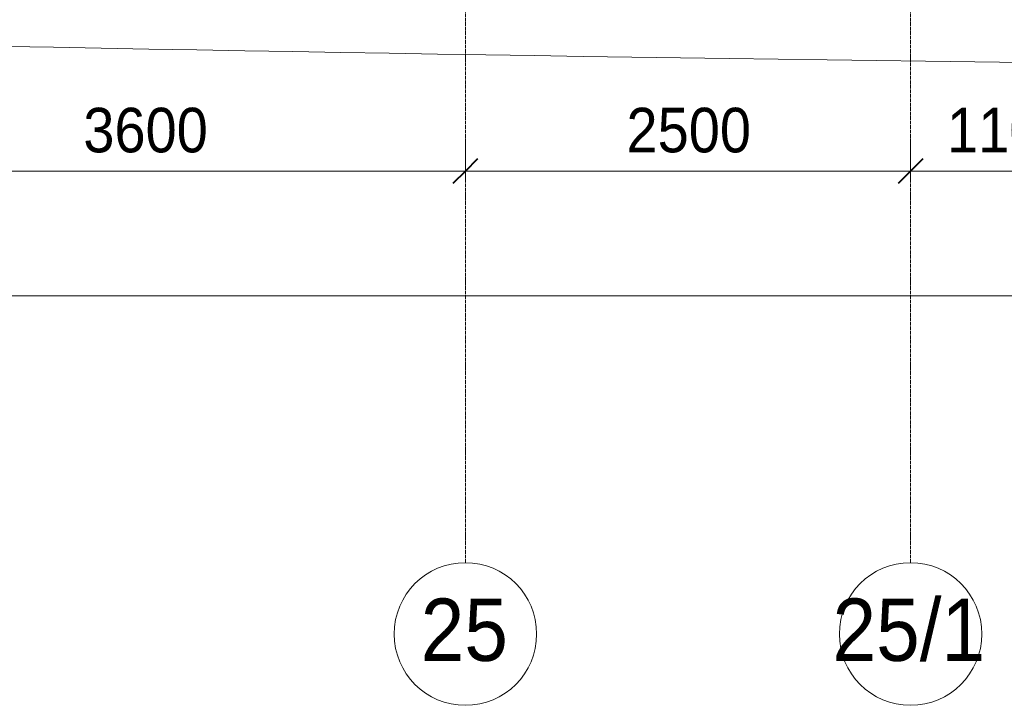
# Model space of a CAD drawing. Header units: millimetres. Extents: x 5617 to 137814, y 7718 to 189336.
# Tile 3 of 97: x 33953 to 39482, y 11226 to 15072. Entities that reach past the tile are written whole.
import ezdxf

# ---------------------------------------------------------------- set-up
doc = ezdxf.new("R2010")
doc.units = ezdxf.units.MM
doc.linetypes.add('Линия сетки', pattern=[25, 20, -2.5, 0, -2.5])
for name, color, linetype, lineweight in [('Оси', 7, 'Continuous', 9), ('Размеры', 7, 'Continuous', 9), ('Размеры-100', 7, 'Continuous', 9), ('Форма', 7, 'Continuous', 18)]:
    doc.layers.add(name, color=color, linetype=linetype, lineweight=lineweight)
doc.styles.add('Arial', font='arial.ttf', dxfattribs={"width": 0.9, "height": 250})
doc.styles.add('Arial_1', font='arial.ttf', dxfattribs={"width": 0.9, "height": 350})
doc.dimstyles.new('Основной_2_5_мм', dxfattribs={"dimscale": 304.8, "dimtxt": 255.06485, "dimasz": 0.463911, "dimexe": 0.492126, "dimexo": 0.492126, "dimgap": 0.098425, "dimtad": 1, "dimdec": 0, "dimdsep": 46, "dimtxsty": 'Arial', "dimblk1": 'OBLIQUE', "dimblk2": 'OBLIQUE', "dimsah": 1, "dimcen": 0.09, "dimdle": 0.492126, "dimazin": 2, "dimtfac": 1, "dimtdec": 4, "dimtix": 1, "dimtmove": 0, "dimatfit": 3, "dimfxl": 1, "dimtvp": 1, "dimtolj": 1, "dimtzin": 0, "dimlwd": 20, "dimlwe": 20, "dimarcsym": 2})

# ---------------------------------------------------------------- blocks, each defined once
blk = doc.blocks.new('135_SLK_K4_AR_FCD_rvt-1-МКСС_К4_L12_41_700_')
at = {"layer": 'Форма', "color": 253, "lineweight": 5, "true_color": 0xaaaaaa}
blk.add_open_spline([(92457.8, 15043.8), (97834.9, 14924.9), (105243.7, 14760.2), (112939.9, 14812.1), (114511.7, 14829.1)], degree=3, knots=[25.032129, 25.032129, 25.032129, 25.032129, 55.669869, 63.58486, 63.58486, 63.58486, 63.58486], dxfattribs=at)
blk = doc.blocks.new('Ось сетки - Круг_Ø8 мм-6577-МКСС_К4_L12_41_700_')
at = {"layer": 'Оси', "lineweight": 20}
for start, end in [(360, 180), (180, 360)]:
    blk.add_arc((0, 0), 4, start, end, dxfattribs=at)
blk = doc.blocks.new('DIMBLOCK7-МКСС_К4_L12_41_700_')
at = {"layer": 'Размеры-100', "lineweight": 20, "transparency": 16777216}
for p, q in [((29255.4, 13523.5), (29255.4, 13673.5)), ((72455.4, 13523.5), (72455.4, 13673.5)), ((29105.4, 13523.5), (72605.4, 13523.5)), ((29255.4, 13523.5), (29255.4, 13473.5)), ((72455.4, 13523.5), (72455.4, 13473.5))]:
    blk.add_line(p, q, dxfattribs=at)
at = {"layer": 'Размеры-100', "lineweight": 40, "transparency": 16777216}
for p, q in [((29255.4, 13523.5), (29326.1, 13594.2)), ((72455.4, 13523.5), (72526.1, 13594.2)), ((29255.4, 13523.5), (29184.7, 13452.8)), ((72455.4, 13523.5), (72384.7, 13452.8))]:
    blk.add_line(p, q, dxfattribs=at)
at = {"layer": 'Размеры-100', "color": 0, "lineweight": 20, "transparency": 16777216, "insert": (50423.7, 13878.1), "char_height": 250, "width": 1035.956, "attachment_point": 1, "line_spacing_factor": 0.941778, "style": 'Arial'}
blk.add_mtext('43200', dxfattribs=at)
blk = doc.blocks.new('_Oblique')
at = {"color": 0, "linetype": 'ByBlock', "lineweight": -2}
blk.add_line((-0.5, -0.5), (0.5, 0.5), dxfattribs=at)
blk = doc.blocks.new('DIMBLOCK10-МКСС_К4_L12_41_700_')
at = {"layer": 'Размеры-100', "lineweight": 20, "transparency": 16777216}
for p, q in [((32855.4, 14223.5), (32855.4, 14373.5)), ((36455.4, 14223.5), (36455.4, 14373.5)), ((32855.4, 14223.5), (36455.4, 14223.5)), ((32855.4, 14223.5), (32855.4, 14173.5)), ((36455.4, 14223.5), (36455.4, 14173.5))]:
    blk.add_line(p, q, dxfattribs=at)
at = {"layer": 'Размеры-100', "lineweight": 40, "transparency": 16777216}
for p, q in [((32855.4, 14223.5), (32926.1, 14294.2)), ((36455.4, 14223.5), (36526.1, 14294.2)), ((32855.4, 14223.5), (32784.7, 14152.8)), ((36455.4, 14223.5), (36384.7, 14152.8))]:
    blk.add_line(p, q, dxfattribs=at)
at = {"layer": 'Размеры-100', "color": 0, "lineweight": 20, "transparency": 16777216, "insert": (34310.1, 14578.1), "char_height": 250, "width": 828.765, "attachment_point": 1, "line_spacing_factor": 0.941778, "style": 'Arial'}
blk.add_mtext('3600', dxfattribs=at)
blk = doc.blocks.new('DIMBLOCK11-МКСС_К4_L12_41_700_')
at = {"layer": 'Размеры-100', "lineweight": 20, "transparency": 16777216}
for p, q in [((36455.4, 14223.5), (36455.4, 14373.5)), ((38955.4, 14223.5), (38955.4, 14373.5)), ((36455.4, 14223.5), (38955.4, 14223.5)), ((36455.4, 14223.5), (36455.4, 14173.5)), ((38955.4, 14223.5), (38955.4, 14173.5))]:
    blk.add_line(p, q, dxfattribs=at)
at = {"layer": 'Размеры-100', "lineweight": 40, "transparency": 16777216}
for p, q in [((36455.4, 14223.5), (36526.1, 14294.2)), ((38955.4, 14223.5), (39026.1, 14294.2)), ((36455.4, 14223.5), (36384.7, 14152.8)), ((38955.4, 14223.5), (38884.7, 14152.8))]:
    blk.add_line(p, q, dxfattribs=at)
at = {"layer": 'Размеры-100', "color": 0, "lineweight": 20, "transparency": 16777216, "insert": (37360.1, 14578.1), "char_height": 250, "width": 828.765, "attachment_point": 1, "line_spacing_factor": 0.941778, "style": 'Arial'}
blk.add_mtext('2500', dxfattribs=at)
blk = doc.blocks.new('DIMBLOCK12-МКСС_К4_L12_41_700_')
at = {"layer": 'Размеры-100', "lineweight": 20, "transparency": 16777216}
for p, q in [((38955.4, 14223.5), (38955.4, 14373.5)), ((40055.4, 14223.5), (40055.4, 14373.5)), ((38955.4, 14223.5), (40055.4, 14223.5)), ((38955.4, 14223.5), (38955.4, 14173.5)), ((40055.4, 14223.5), (40055.4, 14173.5))]:
    blk.add_line(p, q, dxfattribs=at)
at = {"layer": 'Размеры-100', "lineweight": 40, "transparency": 16777216}
for p, q in [((38955.4, 14223.5), (39026.1, 14294.2)), ((40055.4, 14223.5), (40126.1, 14294.2)), ((38955.4, 14223.5), (38884.7, 14152.8)), ((40055.4, 14223.5), (39984.7, 14152.8))]:
    blk.add_line(p, q, dxfattribs=at)
at = {"layer": 'Размеры-100', "color": 0, "lineweight": 20, "transparency": 16777216, "insert": (39160.1, 14578.1), "char_height": 250, "width": 828.765, "attachment_point": 1, "line_spacing_factor": 0.941778, "style": 'Arial'}
blk.add_mtext('1100', dxfattribs=at)

msp = doc.modelspace()

# ---------------------------------------------------------------- linework, layer by layer
at = {"layer": 'Оси', "linetype": 'Линия сетки'}
for p, q in [((36455.4, 12025.7), (36455.4, 33080)), ((38955.4, 12025.7), (38955.4, 33080))]:
    msp.add_line(p, q, dxfattribs=at)

# ---------------------------------------------------------------- block references
at = {"lineweight": 5}
msp.add_blockref('135_SLK_K4_AR_FCD_rvt-1-МКСС_К4_L12_41_700_', (-64294.6, 0), dxfattribs=at)
at = {"layer": 'Оси', "lineweight": 20, "xscale": 99.99999999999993, "yscale": 99.99999999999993, "zscale": 99.99999999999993}
for p in [(36455.4, 11625.7), (38955.4, 11625.7)]:
    msp.add_blockref('Ось сетки - Круг_Ø8 мм-6577-МКСС_К4_L12_41_700_', p, dxfattribs=at)

# ---------------------------------------------------------------- texts
at = {"layer": 'Оси', "char_height": 350, "attachment_point": 1, "style": 'Arial_1'}
for s, insert, width in [('25/1', (38517.2, 11824.7), 1060.633), ('25', (36204.8, 11824.7), 606.076)]:
    msp.add_mtext(s, dxfattribs=dict(at, insert=insert, width=width))

# ---------------------------------------------------------------- dimensions: what is measured, and where the dimension line sits
at = {"layer": 'Размеры', "lineweight": 20}
for base, p1, p2, override, picture, middle in [((36455.4, 14223.5), (32855.4, 14323.5), (36455.4, 14323.5), {"dimpost": '<>', "dimfxl": 3600}, 'DIMBLOCK10-МКСС_К4_L12_41_700_', (34655.4, 14381.3)), ((38955.4, 14223.5), (36455.4, 14323.5), (38955.4, 14323.5), {"dimpost": '<>', "dimfxl": 2500}, 'DIMBLOCK11-МКСС_К4_L12_41_700_', (37705.4, 14381.2)), ((40055.4, 14223.5), (38955.4, 14323.5), (40055.4, 14323.5), {"dimpost": '<>', "dimfxl": 1100}, 'DIMBLOCK12-МКСС_К4_L12_41_700_', (39505.4, 14381.2)), ((72455.4, 13523.5), (29255.4, 13623.5), (72455.4, 13623.5), {"dimpost": '<>', "dimfxl": 43200}, 'DIMBLOCK7-МКСС_К4_L12_41_700_', (50855.4, 13681.3))]:
    dim = msp.add_linear_dim(base=base, p1=p1, p2=p2, dimstyle='Основной_2_5_мм', override=override, dxfattribs=at)
    dim.commit()
    dim.dimension.update_dxf_attribs({"geometry": picture, "text_midpoint": middle})

doc.saveas('drawing.dxf')
